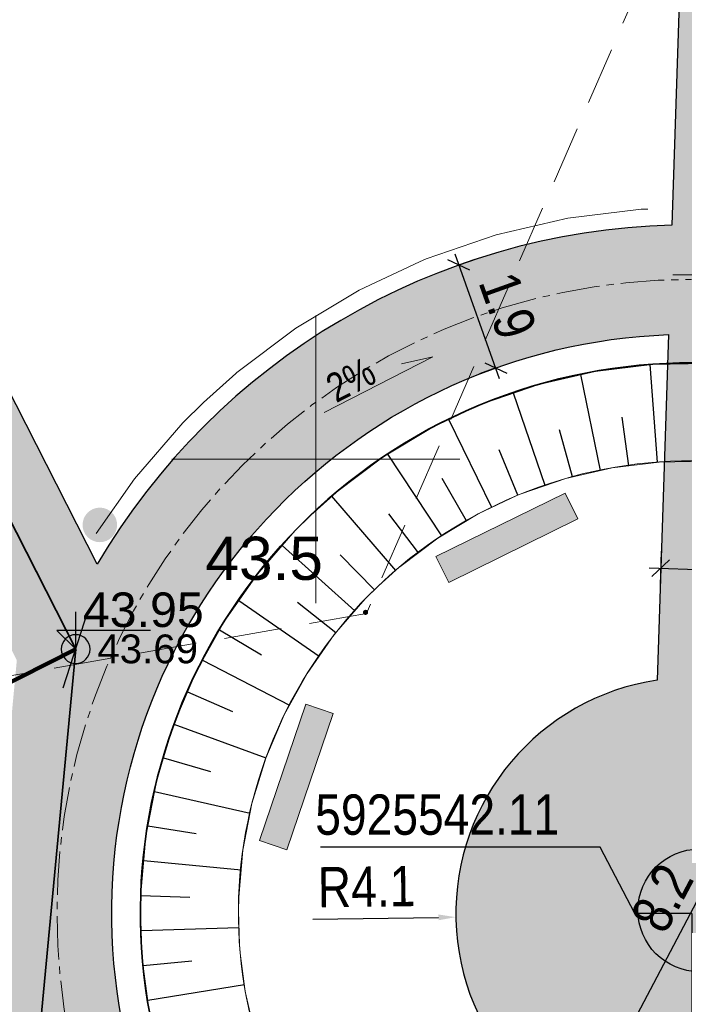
# Model space of a CAD drawing. Header units: metres. Extents: x 0 to 5465380, y 0 to 5925815.
# Tile 98 of 141: x 5463945 to 5463956, y 5925541 to 5925558. Entities that reach past the tile are written whole.
import ezdxf

# ---------------------------------------------------------------- set-up
doc = ezdxf.new("R2010")
doc.units = ezdxf.units.M
for name, pattern in [('ACAD_ISO10W100', [18.5, 12, -3, 0.5, -3]), ('CENTER2', [1.125, 0.75, -0.125, 0.125, -0.125]), ('PRZER2-1', [3, 2, -1])]:
    doc.linetypes.add(name, pattern=pattern)
for name, color, linetype, lineweight in [('$DR - obrzeże 8x30', 34, 'Continuous', 30), ('$DR - osie ścieżek', 7, 'CENTER2', 15), ('$DR - spadki nawierzchni', 250, 'Continuous', 0), ('$DR - wyp. chodnik', 44, 'Continuous', 5), ('$DR - zał. arch.', 7, 'Continuous', 13), ('$DR - zał. mapa', 250, 'Continuous', 0), ('0_Nr_Pióra__205', 150, 'Continuous', 200), ('___ławki_Nr_Pióra__141', 7, 'Continuous', 0), ('___ławki_Nr_Pióra__246', 34, 'Continuous', 211)]:
    doc.layers.add(name, color=color, linetype=linetype, lineweight=lineweight)
for name, color, linetype in [('$DR - rzędne', 1, 'Continuous'), ('$DR - wymiary', 7, 'Continuous'), ('____rosliny', 7, 'Continuous'), ('AecObjExplode_rys 1_Vport_D5A', 7, 'Continuous'), ('AecObjExplode_rys 3_Vport_DDD', 7, 'Continuous'), ('AecObjExplode_rys 4_Vport_E22', 7, 'Continuous'), ('C-DROGI-KORYTARZE', 7, 'Continuous'), ('C-DROGI-SYTUACJA', 7, 'Continuous'), ('C-DROGI-SYTUACJA-ETYKIETY', 7, 'Continuous'), ('C-DZIALKI', 5, 'Continuous')]:
    doc.layers.add(name, color=color, linetype=linetype)
for name, color, linetype, lineweight, true_color in [('CC_Inne', 7, 'Continuous', 18, 0x0a0909), ('CC_Punkt wysokościowy', 7, 'Continuous', 18, 0x0a0909), ('CC_Zakrzewienie', 7, 'PRZER2-1', 18, 0x0a0909)]:
    doc.layers.add(name, color=color, linetype=linetype, lineweight=lineweight, true_color=true_color)
doc.styles.add('Arial', font='arial.ttf')
doc.styles.add('ARIAL 2', font='ARIALN.TTF')
doc.styles.add('simplex', font='ARIALN.TTF', dxfattribs={"width": 0.7})
doc.styles.get("Standard").update_dxf_attribs({"font": 'arial.ttf'})
doc.dimstyles.new('LINIOWY', dxfattribs={"dimtxt": 0.7, "dimasz": 0.3, "dimexe": 0.3, "dimexo": 0, "dimgap": 0.2, "dimtad": 1, "dimzin": 9, "dimdsep": 46, "dimtxsty": 'ARIAL 2', "dimblk": 'OBLIQUE', "dimcen": 0, "dimdle": 0.2, "dimclrd": 7, "dimclre": 7, "dimclrt": 1, "dimadec": 0, "dimazin": 0, "dimtfac": 1, "dimtofl": 0, "dimtmove": 1, "dimatfit": 3, "dimldrblk": 'OBLIQUE', "dimfxl": 0.3, "dimfxlon": 1, "dimtolj": 1, "dimtzin": 1, "dimarcsym": 0})
doc.dimstyles.new('LINIOWY$4', dxfattribs={"dimtxt": 0.7, "dimasz": 0.3, "dimexe": 0.3, "dimexo": 0, "dimgap": 0.2, "dimtad": 1, "dimzin": 9, "dimdsep": 46, "dimtxsty": 'ARIAL 2', "dimblk1": 'OBLIQUE', "dimsah": 1, "dimcen": 0, "dimdle": 0.2, "dimclrd": 7, "dimclre": 7, "dimclrt": 1, "dimadec": 0, "dimazin": 0, "dimtfac": 1, "dimtofl": 0, "dimtmove": 1, "dimatfit": 3, "dimldrblk": 'OBLIQUE', "dimfxl": 0.3, "dimfxlon": 1, "dimtolj": 1, "dimtzin": 1, "dimarcsym": 0})

# ---------------------------------------------------------------- blocks, each defined once
blk = doc.blocks.new('GK.6640.1913.2022 szara')
at = {"layer": 'CC_Punkt wysokościowy'}
blk.add_hatch(color=252, dxfattribs=at).paths.add_polyline_path([(5463950.907, 5925547.342, 1), (5463950.817, 5925547.342, 1)])
at = {"color": 252, "linetype": 'Continuous', "lineweight": 13, "flags": 128}
for points in [[(5463950, 5925547.5), (5463950, 5925552.5)], [(5463947.5, 5925550), (5463952.5, 5925550)]]:
    blk.add_lwpolyline(points, dxfattribs=at)
at = {"layer": 'CC_Inne', "color": 252}
blk.add_lwpolyline([(5463956.197, 5925553.203), (5463958.697, 5925553.203)], dxfattribs=at)
at = {"layer": 'CC_Zakrzewienie', "color": 252, "ltscale": 0.5}
blk.add_lwpolyline([(5463977.65, 5925569.937), (5463958.717, 5925565.368), (5463950.876, 5925547.321), (5463930.646, 5925543.783), (5463929.241, 5925503.739), (5463946.136, 5925495.218)], close=True, dxfattribs=at)
at = {"layer": 'CC_Punkt wysokościowy', "color": 252, "lineweight": 0, "style": 'Arial'}
blk.add_text('43.5', height=0.75, dxfattribs=at).set_placement((5463948.083, 5925547.906))
blk = doc.blocks.new('świetlica_bezrzecze_PB_PZT oczyszczony')
at = {"layer": '0_Nr_Pióra__205', "linetype": 'Continuous'}
blk.add_hatch(color=256, dxfattribs=at).paths.add_polyline_path([(5463945.95, 5925548.861, 1), (5463946.55, 5925548.861, 1)], flags=0)
at = {"layer": '___ławki_Nr_Pióra__246', "linetype": 'Continuous'}
for points in [[(5463954.548, 5925548.966), (5463954.327, 5925549.414), (5463952.084, 5925548.31), (5463952.305, 5925547.861)], [(5463950.301, 5925545.586), (5463949.828, 5925545.747), (5463949.023, 5925543.38), (5463949.496, 5925543.219)]]:
    blk.add_hatch(color=256, dxfattribs=at).paths.add_polyline_path(points, flags=0)
at = {"layer": '____rosliny', "linetype": 'Continuous'}
blk.add_circle((5463956.656, 5925542.167), 1.065, dxfattribs=at)
at = {"layer": '___ławki_Nr_Pióra__141', "linetype": 'Continuous', "flags": 128}
for points in [[(5463954.548, 5925548.966), (5463954.327, 5925549.414), (5463952.084, 5925548.31), (5463952.305, 5925547.861)], [(5463950.301, 5925545.586), (5463949.828, 5925545.747), (5463949.023, 5925543.38), (5463949.496, 5925543.219)]]:
    blk.add_lwpolyline(points, close=True, dxfattribs=at)
blk = doc.blocks.new('_OBLIQUE')
at = {"color": 0, "linetype": 'ByBlock'}
blk.add_line((-0.5, -0.5), (0.5, 0.5), dxfattribs=at)
blk = doc.blocks.new('*D40')
at = {"layer": '$DR - wymiary', "color": 7, "lineweight": -2, "transparency": 16777216}
for p, q in [((5463953.19, 5925551.398), (5463952.416, 5925553.564)), ((5463952.483, 5925553.375), (5463952.766, 5925553.476)), ((5463953.123, 5925551.586), (5463952.84, 5925551.485))]:
    blk.add_line(p, q, dxfattribs=at)
at = {"layer": 'Defpoints', "color": 0, "transparency": 16777216}
for p in [(5463952.483, 5925553.375), (5463952.483, 5925553.375), (5463953.123, 5925551.586)]:
    blk.add_point(p, dxfattribs=at)
at = {"layer": '$DR - wymiary', "color": 7, "lineweight": -2, "transparency": 16777216, "xscale": 0.3, "yscale": 0.3, "zscale": 0.3}
for p, rotation in [((5463952.483, 5925553.375), 109.6709606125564), ((5463953.123, 5925551.586), 289.6709606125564)]:
    blk.add_blockref('_OBLIQUE', p, dxfattribs=dict(at, rotation=rotation))
at = {"layer": '$DR - wymiary', "color": 1, "transparency": 16777216, "insert": (5463953.328, 5925552.668), "char_height": 0.7, "attachment_point": 5, "rotation": 289.671, "style": 'ARIAL 2'}
blk.add_mtext('\\A1;1.9', dxfattribs=at)
blk = doc.blocks.new('*D95')
at = {"layer": '$DR - wymiary', "color": 7, "lineweight": -2, "transparency": 16777216}
for p, q in [((5463955.996, 5925548.407), (5463955.977, 5925547.807)), ((5463957.995, 5925548.342), (5463957.976, 5925547.742)), ((5463955.786, 5925548.114), (5463958.185, 5925548.036))]:
    blk.add_line(p, q, dxfattribs=at)
at = {"layer": 'Defpoints', "color": 0, "transparency": 16777216}
for p in [(5463955.996, 5925548.413), (5463957.995, 5925548.348), (5463957.985, 5925548.042)]:
    blk.add_point(p, dxfattribs=at)
at = {"layer": '$DR - wymiary', "color": 7, "lineweight": -2, "transparency": 16777216, "xscale": 0.3, "yscale": 0.3, "zscale": 0.3}
for p, rotation in [((5463955.986, 5925548.107), 178.138443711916), ((5463957.985, 5925548.042), 358.138443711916)]:
    blk.add_blockref('_OBLIQUE', p, dxfattribs=dict(at, rotation=rotation))
at = {"layer": '$DR - wymiary', "color": 1, "transparency": 16777216, "insert": (5463957.004, 5925548.626), "char_height": 0.7, "attachment_point": 5, "rotation": 358.1384, "style": 'ARIAL 2'}
blk.add_mtext('\\A1;2', dxfattribs=at)
blk = doc.blocks.new('*D97')
at = {"layer": '$DR - wymiary', "color": 7, "lineweight": -2, "transparency": 16777216}
for p, q in [((5463954.5, 5925538.319), (5463958.51, 5925545.923)), ((5463958.583, 5925545.658), (5463958.151, 5925545.886)), ((5463954.593, 5925538.496), (5463954.328, 5925538.636))]:
    blk.add_line(p, q, dxfattribs=at)
at = {"layer": 'Defpoints', "color": 0, "transparency": 16777216}
for p in [(5463958.417, 5925545.746), (5463958.583, 5925545.658), (5463954.593, 5925538.496)]:
    blk.add_point(p, dxfattribs=at)
at = {"layer": '$DR - wymiary', "color": 7, "lineweight": -2, "transparency": 16777216, "xscale": 0.3, "yscale": 0.3, "zscale": 0.3}
for p, rotation in [((5463958.417, 5925545.746), 62.19211735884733), ((5463954.593, 5925538.496), 242.1921173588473)]:
    blk.add_blockref('_OBLIQUE', p, dxfattribs=dict(at, rotation=rotation))
at = {"layer": '$DR - wymiary', "color": 1, "transparency": 16777216, "insert": (5463956.012, 5925542.381), "char_height": 0.7, "attachment_point": 5, "rotation": 62.1921, "style": 'ARIAL 2'}
blk.add_mtext('\\A1;8.2', dxfattribs=at)
blk = doc.blocks.new('*D117')
at = {"layer": '$DR - wymiary', "color": 7, "lineweight": -2, "transparency": 16777216}
blk.add_line((5463949.945, 5925542.012), (5463952.129, 5925542.045), dxfattribs=at)
at = {"layer": '$DR - wymiary', "color": 7, "transparency": 16777216}
blk.add_solid([(5463952.128, 5925542.095), (5463952.129, 5925541.995), (5463952.429, 5925542.049)], dxfattribs=at)
at = {"layer": 'Defpoints', "color": 0, "transparency": 16777216}
for p in [(5463952.429, 5925542.049), (5463956.528, 5925542.11)]:
    blk.add_point(p, dxfattribs=at)
at = {"layer": '$DR - wymiary', "color": 1, "transparency": 16777216, "insert": (5463950.879, 5925542.578), "char_height": 0.7, "attachment_point": 5, "rotation": 0.8533, "style": 'ARIAL 2'}
blk.add_mtext('\\A1;R4.1', dxfattribs=at)
blk = doc.blocks.new('*D135')
at = {"layer": '$DR - wymiary', "color": 7, "lineweight": -2, "transparency": 16777216}
for p, q in [((5463954.935, 5925543.267), (5463950.079, 5925543.267)), ((5463955.535, 5925542.11), (5463954.935, 5925543.267)), ((5463956.528, 5925542.11), (5463955.535, 5925542.11))]:
    blk.add_line(p, q, dxfattribs=at)
at = {"layer": 'Defpoints', "color": 0, "transparency": 16777216}
for p in [(5463954.335, 5925543.267), (5463956.528, 5925542.11), (0, 0)]:
    blk.add_point(p, dxfattribs=at)
at = {"layer": '$DR - wymiary', "color": 1, "transparency": 16777216, "insert": (5463952.107, 5925543.825), "char_height": 0.7, "attachment_point": 5, "style": 'ARIAL 2'}
blk.add_mtext('\\A1;5925542.11', dxfattribs=at)
blk = doc.blocks.new('*D136')
at = {"layer": '$DR - wymiary', "color": 7, "lineweight": -2, "transparency": 16777216}
blk.add_line((5463956.528, 5925542.11), (5463956.528, 5925536.093), dxfattribs=at)
at = {"layer": 'Defpoints', "color": 0, "transparency": 16777216}
for p in [(5463956.528, 5925542.11), (5463956.528, 5925540.459), (0, 0)]:
    blk.add_point(p, dxfattribs=at)
at = {"layer": '$DR - wymiary', "color": 1, "transparency": 16777216, "insert": (5463955.971, 5925538.176), "char_height": 0.7, "attachment_point": 5, "rotation": 90, "style": 'ARIAL 2'}
blk.add_mtext('\\A1;5463956.53', dxfattribs=at)
blk = doc.blocks.new('*D137')
at = {"layer": '$DR - wymiary', "color": 7, "lineweight": -2, "transparency": 16777216}
blk.add_line((5463958.724, 5925585.382), (5463964.93, 5925585.382), dxfattribs=at)
at = {"layer": 'Defpoints', "color": 0, "transparency": 16777216}
for p in [(5463958.724, 5925585.382), (5463960.561, 5925585.382), (0, 0)]:
    blk.add_point(p, dxfattribs=at)
at = {"layer": '$DR - wymiary', "color": 1, "transparency": 16777216, "insert": (5463962.845, 5925585.94), "char_height": 0.7, "attachment_point": 5, "style": 'ARIAL 2'}
blk.add_mtext('\\A1;5925585.38', dxfattribs=at)
blk = doc.blocks.new('*D138')
at = {"layer": '$DR - wymiary', "color": 7, "lineweight": -2, "transparency": 16777216}
blk.add_line((5463958.724, 5925585.382), (5463958.724, 5925592.131), dxfattribs=at)
at = {"layer": 'Defpoints', "color": 0, "transparency": 16777216}
for p in [(5463958.724, 5925587.769), (5463958.724, 5925585.382), (0, 0)]:
    blk.add_point(p, dxfattribs=at)
at = {"layer": '$DR - wymiary', "color": 1, "transparency": 16777216, "insert": (5463958.166, 5925590.05), "char_height": 0.7, "attachment_point": 5, "rotation": 90, "style": 'ARIAL 2'}
blk.add_mtext('\\A1;5463958.72', dxfattribs=at)
blk = doc.blocks.new('AeccTickCircle')
at = {"color": 0, "linetype": 'ByBlock', "lineweight": -2}
blk.add_circle((0, 0), 0.5, dxfattribs=at)
blk = doc.blocks.new('kota')
at = {"color": 0, "linetype": 'ByBlock', "lineweight": -2}
for p, q in [((0, 0), (0, 1)), ((2, 0.5), (-0.5, 0.5)), ((-0.5, 0.5), (0, 0))]:
    blk.add_line(p, q, dxfattribs=at)
blk = doc.blocks.new('AecObjExplode_rys 1_Vport_D5A')
at = {"layer": 'C-DROGI-KORYTARZE', "color": 92, "linetype": 'Continuous', "lineweight": 9}
for p, q in [((5463954.846, 5925551.527), (5463955.838, 5925551.649)), ((5463955.838, 5925551.649), (5463956.837, 5925551.667)), ((5463953.872, 5925551.302), (5463954.846, 5925551.527)), ((5463952.927, 5925550.977), (5463953.872, 5925551.302)), ((5463952.021, 5925550.554), (5463952.836, 5925550.94)), ((5463952.836, 5925550.94), (5463952.927, 5925550.977)), ((5463951.164, 5925550.039), (5463952.021, 5925550.554)), ((5463950.366, 5925549.437), (5463951.164, 5925550.039)), ((5463954.341, 5925549.668), (5463955.141, 5925549.853)), ((5463955.141, 5925549.853), (5463955.957, 5925549.953)), ((5463955.957, 5925549.953), (5463956.778, 5925549.968)), ((5463953.564, 5925549.401), (5463954.341, 5925549.668)), ((5463949.913, 5925549.032), (5463950.352, 5925549.425)), ((5463950.352, 5925549.425), (5463950.366, 5925549.437)), ((5463952.819, 5925549.053), (5463953.489, 5925549.37)), ((5463953.489, 5925549.37), (5463953.564, 5925549.401)), ((5463949.635, 5925548.756), (5463949.913, 5925549.032)), ((5463952.115, 5925548.63), (5463952.819, 5925549.053)), ((5463948.979, 5925548.001), (5463949.635, 5925548.756)), ((5463951.459, 5925548.135), (5463952.115, 5925548.63)), ((5463951.086, 5925547.802), (5463951.447, 5925548.125)), ((5463951.447, 5925548.125), (5463951.459, 5925548.135)), ((5463948.406, 5925547.182), (5463948.979, 5925548.001)), ((5463950.858, 5925547.575), (5463951.086, 5925547.802)), ((5463950.319, 5925546.955), (5463950.858, 5925547.575)), ((5463947.922, 5925546.308), (5463948.406, 5925547.182)), ((5463949.848, 5925546.282), (5463950.319, 5925546.955)), ((5463947.531, 5925545.388), (5463947.922, 5925546.308)), ((5463949.45, 5925545.563), (5463949.848, 5925546.282)), ((5463949.129, 5925544.807), (5463949.45, 5925545.563)), ((5463947.239, 5925544.432), (5463947.531, 5925545.388)), ((5463948.889, 5925544.021), (5463949.129, 5925544.807)), ((5463947.049, 5925543.451), (5463947.239, 5925544.432)), ((5463948.732, 5925543.214), (5463948.889, 5925544.021)), ((5463946.962, 5925542.455), (5463947.049, 5925543.451)), ((5463948.661, 5925542.396), (5463948.732, 5925543.214)), ((5463946.956, 5925542.161), (5463946.962, 5925542.455)), ((5463948.656, 5925542.154), (5463948.661, 5925542.396)), ((5463946.979, 5925541.456), (5463946.956, 5925542.161)), ((5463948.675, 5925541.574), (5463948.656, 5925542.154)), ((5463946.993, 5925541.276), (5463946.979, 5925541.456)), ((5463948.687, 5925541.426), (5463948.675, 5925541.574)), ((5463947.101, 5925540.464), (5463946.993, 5925541.276)), ((5463948.775, 5925540.759), (5463948.687, 5925541.426)), ((5463948.96, 5925539.958), (5463948.775, 5925540.759))]:
    blk.add_line(p, q, dxfattribs=at)
at = {"layer": 'C-DROGI-KORYTARZE', "color": 54, "linetype": 'Continuous', "lineweight": -3}
for p, q in [((5463955.929, 5925549.95, 43.9), (5463955.804, 5925551.645, 43.761)), ((5463954.94, 5925549.807, 43.9), (5463954.601, 5925551.471, 43.775)), ((5463953.977, 5925549.543, 43.9), (5463953.429, 5925551.15, 43.791)), ((5463953.053, 5925549.164, 43.9), (5463952.305, 5925550.689, 43.81)), ((5463955.433, 5925549.889, 43.9), (5463955.316, 5925550.73, 43.834)), ((5463954.453, 5925549.694, 43.9), (5463954.231, 5925550.514, 43.841)), ((5463952.184, 5925548.671, 43.9), (5463951.248, 5925550.089, 43.832)), ((5463953.505, 5925549.377, 43.9), (5463953.181, 5925550.162, 43.85)), ((5463952.612, 5925548.929, 43.9), (5463952.191, 5925549.666, 43.86)), ((5463951.386, 5925548.07, 43.9), (5463950.277, 5925549.358, 43.857)), ((5463951.78, 5925548.377, 43.9), (5463951.268, 5925549.055, 43.872)), ((5463950.677, 5925547.366, 43.9), (5463949.415, 5925548.502, 43.883)), ((5463951.017, 5925547.733, 43.9), (5463950.422, 5925548.34, 43.885)), ((5463948.662, 5925547.548, 43.908), (5463950.058, 5925546.582, 43.9)), ((5463950.349, 5925546.989, 43.9), (5463949.682, 5925547.516, 43.898)), ((5463948.328, 5925547.041, 43.921), (5463949.056, 5925546.603, 43.911)), ((5463948.033, 5925546.509, 43.934), (5463949.541, 5925545.728, 43.9)), ((5463947.774, 5925545.959, 43.946), (5463948.551, 5925545.618, 43.923)), ((5463947.536, 5925545.399, 43.958), (5463949.133, 5925544.816, 43.9)), ((5463947.357, 5925544.818, 43.971), (5463948.171, 5925544.578, 43.935)), ((5463947.2, 5925544.231, 43.983), (5463948.857, 5925543.856, 43.9)), ((5463947.084, 5925543.634, 43.995), (5463947.923, 5925543.5, 43.947)), ((5463947.012, 5925543.031, 44.006), (5463948.702, 5925542.869, 43.9)), ((5463946.961, 5925542.425, 44.018), (5463947.81, 5925542.398, 43.959)), ((5463946.967, 5925541.817, 44.03), (5463948.665, 5925541.871, 43.9)), ((5463947.002, 5925541.21, 44.041), (5463947.848, 5925541.291, 43.971)), ((5463947.082, 5925540.607, 44.051), (5463948.76, 5925540.877, 43.9))]:
    blk.add_line(p, q, dxfattribs=at)
at = {"layer": 'C-DROGI-SYTUACJA', "color": 152, "linetype": 'ACAD_ISO10W100', "lineweight": 35, "ltscale": 4}
for p, q in [((5463928.152, 5925581.488), (5463945.831, 5925546.704)), ((5463945.831, 5925546.704), (5463936.923, 5925451.96))]:
    blk.add_line(p, q, dxfattribs=at)
at = {"layer": 'C-DROGI-SYTUACJA', "color": 92, "linetype": 'Continuous', "lineweight": 9}
for p, q in [((5463954.376, 5925554.186), (5463955.649, 5925554.343)), ((5463955.649, 5925554.343), (5463955.763, 5925554.345)), ((5463953.127, 5925553.898), (5463954.376, 5925554.186)), ((5463951.915, 5925553.48), (5463953.127, 5925553.898)), ((5463950.753, 5925552.938), (5463951.799, 5925553.432)), ((5463951.799, 5925553.432), (5463951.915, 5925553.48)), ((5463949.654, 5925552.277), (5463950.753, 5925552.938)), ((5463948.63, 5925551.505), (5463949.654, 5925552.277)), ((5463948.049, 5925550.985), (5463948.612, 5925551.49)), ((5463948.612, 5925551.49), (5463948.63, 5925551.505)), ((5463947.693, 5925550.631), (5463948.049, 5925550.985)), ((5463946.852, 5925549.663), (5463947.693, 5925550.631)), ((5463946.187, 5925548.713), (5463946.852, 5925549.663))]:
    blk.add_line(p, q, dxfattribs=at)
at = {"layer": 'C-DZIALKI', "color": 7, "linetype": 'Continuous', "lineweight": 35}
blk.add_arc((5463956.506, 5925542.123), 9.55, 293.1971, 291.9971, dxfattribs=at)
at = {"layer": 'C-DZIALKI', "color": 92, "linetype": 'Continuous', "lineweight": 9}
blk.add_arc((5463956.506, 5925542.123), 7.85, 293.327, 291.8672, dxfattribs=at)
at = {"layer": '$DR - wymiary', "color": 7, "linetype": 'Continuous', "lineweight": -3, "xscale": 0.6500000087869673, "yscale": 0.6500000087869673, "zscale": 0.6500000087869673}
blk.add_blockref('kota', (5463945.831, 5925546.704), dxfattribs=at)
at = {"layer": '$DR - wymiary', "color": 1, "linetype": 'Continuous', "lineweight": -3, "extrusion": (-1.09172e-16, -5.54888e-17, -1), "xscale": 0.4999999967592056, "yscale": 0.4999999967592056, "zscale": 0.4999999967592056, "rotation": 243.0572285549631}
blk.add_blockref('AeccTickCircle', (-5463945.831, 5925546.704), dxfattribs=at)
at = {"layer": 'C-DROGI-SYTUACJA-ETYKIETY', "color": 1, "linetype": 'Continuous', "lineweight": -3, "insert": (5463932.306, 5925540.348), "char_height": 1, "attachment_point": 7, "rotation": 26.9428, "style": 'simplex'}
blk.add_mtext('PZ: 0+39.02\\PX=5925546.70 Y=5463945.83', dxfattribs=at)
at = {"layer": 'C-DROGI-SYTUACJA-ETYKIETY', "color": 1, "linetype": 'Continuous', "lineweight": -3, "insert": (5463945.956, 5925547.079), "char_height": 0.6, "attachment_point": 7}
blk.add_mtext('43.95', dxfattribs=at)
at = {"layer": 'C-DROGI-SYTUACJA-ETYKIETY', "color": 7, "linetype": 'Continuous', "lineweight": -3, "insert": (5463946.206, 5925546.704), "char_height": 0.5, "attachment_point": 4}
blk.add_mtext('{\\fArial|b0|i0|c238|p34;43.69}', dxfattribs=at)
at = {"layer": 'C-DROGI-SYTUACJA-ETYKIETY', "color": 7, "linetype": 'Continuous', "lineweight": -3}
blk.add_leader([(5463945.831, 5925546.704), (5463941.263, 5925544.382)], dimstyle='LINIOWY', override={"dimscale": 1, "dimasz": 0, "dimclrd": 256, "dimlwd": 65535}, dxfattribs=at)
blk = doc.blocks.new('AecObjExplode_rys 4_Vport_E22')
at = {"layer": 'C-DROGI-KORYTARZE', "color": 92, "linetype": 'Continuous', "lineweight": 9}
for p, q in [((5463954.846, 5925551.527), (5463955.838, 5925551.649)), ((5463955.838, 5925551.649), (5463956.837, 5925551.667)), ((5463953.872, 5925551.302), (5463954.846, 5925551.527)), ((5463952.927, 5925550.977), (5463953.872, 5925551.302)), ((5463952.021, 5925550.554), (5463952.836, 5925550.94)), ((5463952.836, 5925550.94), (5463952.927, 5925550.977)), ((5463951.164, 5925550.039), (5463952.021, 5925550.554)), ((5463950.366, 5925549.437), (5463951.164, 5925550.039)), ((5463954.341, 5925549.668), (5463955.141, 5925549.853)), ((5463955.141, 5925549.853), (5463955.957, 5925549.953)), ((5463955.957, 5925549.953), (5463956.778, 5925549.968)), ((5463953.564, 5925549.401), (5463954.341, 5925549.668)), ((5463949.913, 5925549.032), (5463950.352, 5925549.425)), ((5463950.352, 5925549.425), (5463950.366, 5925549.437)), ((5463952.819, 5925549.053), (5463953.489, 5925549.37)), ((5463953.489, 5925549.37), (5463953.564, 5925549.401)), ((5463949.635, 5925548.756), (5463949.913, 5925549.032)), ((5463952.115, 5925548.63), (5463952.819, 5925549.053)), ((5463948.979, 5925548.001), (5463949.635, 5925548.756)), ((5463951.459, 5925548.135), (5463952.115, 5925548.63)), ((5463951.086, 5925547.802), (5463951.447, 5925548.125)), ((5463951.447, 5925548.125), (5463951.459, 5925548.135)), ((5463948.406, 5925547.182), (5463948.979, 5925548.001)), ((5463950.858, 5925547.575), (5463951.086, 5925547.802)), ((5463950.319, 5925546.955), (5463950.858, 5925547.575)), ((5463947.922, 5925546.308), (5463948.406, 5925547.182)), ((5463949.848, 5925546.282), (5463950.319, 5925546.955)), ((5463947.531, 5925545.388), (5463947.922, 5925546.308)), ((5463949.45, 5925545.563), (5463949.848, 5925546.282)), ((5463949.129, 5925544.807), (5463949.45, 5925545.563)), ((5463947.239, 5925544.432), (5463947.531, 5925545.388)), ((5463948.889, 5925544.021), (5463949.129, 5925544.807)), ((5463947.049, 5925543.451), (5463947.239, 5925544.432)), ((5463948.732, 5925543.214), (5463948.889, 5925544.021)), ((5463946.962, 5925542.455), (5463947.049, 5925543.451)), ((5463948.661, 5925542.396), (5463948.732, 5925543.214)), ((5463946.956, 5925542.161), (5463946.962, 5925542.455)), ((5463948.656, 5925542.154), (5463948.661, 5925542.396)), ((5463946.979, 5925541.456), (5463946.956, 5925542.161)), ((5463948.675, 5925541.574), (5463948.656, 5925542.154)), ((5463946.993, 5925541.276), (5463946.979, 5925541.456)), ((5463948.687, 5925541.426), (5463948.675, 5925541.574)), ((5463947.101, 5925540.464), (5463946.993, 5925541.276)), ((5463948.775, 5925540.759), (5463948.687, 5925541.426)), ((5463948.96, 5925539.958), (5463948.775, 5925540.759))]:
    blk.add_line(p, q, dxfattribs=at)
at = {"layer": 'C-DROGI-KORYTARZE', "color": 54, "linetype": 'Continuous', "lineweight": -3}
for p, q in [((5463955.929, 5925549.95, 43.9), (5463955.804, 5925551.645, 43.761)), ((5463954.94, 5925549.807, 43.9), (5463954.601, 5925551.471, 43.775)), ((5463953.977, 5925549.543, 43.9), (5463953.429, 5925551.15, 43.791)), ((5463953.053, 5925549.164, 43.9), (5463952.305, 5925550.689, 43.81)), ((5463955.433, 5925549.889, 43.9), (5463955.316, 5925550.73, 43.834)), ((5463954.453, 5925549.694, 43.9), (5463954.231, 5925550.514, 43.841)), ((5463952.184, 5925548.671, 43.9), (5463951.248, 5925550.089, 43.832)), ((5463953.505, 5925549.377, 43.9), (5463953.181, 5925550.162, 43.85)), ((5463952.612, 5925548.929, 43.9), (5463952.191, 5925549.666, 43.86)), ((5463951.386, 5925548.07, 43.9), (5463950.277, 5925549.358, 43.857)), ((5463951.78, 5925548.377, 43.9), (5463951.268, 5925549.055, 43.872)), ((5463950.677, 5925547.366, 43.9), (5463949.415, 5925548.502, 43.883)), ((5463951.017, 5925547.733, 43.9), (5463950.422, 5925548.34, 43.885)), ((5463948.662, 5925547.548, 43.908), (5463950.058, 5925546.582, 43.9)), ((5463950.349, 5925546.989, 43.9), (5463949.682, 5925547.516, 43.898)), ((5463948.328, 5925547.041, 43.921), (5463949.056, 5925546.603, 43.911)), ((5463948.033, 5925546.509, 43.934), (5463949.541, 5925545.728, 43.9)), ((5463947.774, 5925545.959, 43.946), (5463948.551, 5925545.618, 43.923)), ((5463947.536, 5925545.399, 43.958), (5463949.133, 5925544.816, 43.9)), ((5463947.357, 5925544.818, 43.971), (5463948.171, 5925544.578, 43.935)), ((5463947.2, 5925544.231, 43.983), (5463948.857, 5925543.856, 43.9)), ((5463947.084, 5925543.634, 43.995), (5463947.923, 5925543.5, 43.947)), ((5463947.012, 5925543.031, 44.006), (5463948.702, 5925542.869, 43.9)), ((5463946.961, 5925542.425, 44.018), (5463947.81, 5925542.398, 43.959)), ((5463946.967, 5925541.817, 44.03), (5463948.665, 5925541.871, 43.9)), ((5463947.002, 5925541.21, 44.041), (5463947.848, 5925541.291, 43.971)), ((5463947.082, 5925540.607, 44.051), (5463948.76, 5925540.877, 43.9))]:
    blk.add_line(p, q, dxfattribs=at)
at = {"layer": 'C-DROGI-SYTUACJA', "color": 152, "linetype": 'ACAD_ISO10W100', "lineweight": 35, "ltscale": 4}
for p, q in [((5463928.152, 5925581.488), (5463945.831, 5925546.704)), ((5463945.831, 5925546.704), (5463936.923, 5925451.96))]:
    blk.add_line(p, q, dxfattribs=at)
at = {"layer": 'C-DROGI-SYTUACJA', "color": 92, "linetype": 'Continuous', "lineweight": 9}
for p, q in [((5463954.376, 5925554.186), (5463955.649, 5925554.343)), ((5463955.649, 5925554.343), (5463955.763, 5925554.345)), ((5463953.127, 5925553.898), (5463954.376, 5925554.186)), ((5463951.915, 5925553.48), (5463953.127, 5925553.898)), ((5463950.753, 5925552.938), (5463951.799, 5925553.432)), ((5463951.799, 5925553.432), (5463951.915, 5925553.48)), ((5463949.654, 5925552.277), (5463950.753, 5925552.938)), ((5463948.63, 5925551.505), (5463949.654, 5925552.277)), ((5463948.049, 5925550.985), (5463948.612, 5925551.49)), ((5463948.612, 5925551.49), (5463948.63, 5925551.505)), ((5463947.693, 5925550.631), (5463948.049, 5925550.985)), ((5463946.852, 5925549.663), (5463947.693, 5925550.631)), ((5463946.187, 5925548.713), (5463946.852, 5925549.663))]:
    blk.add_line(p, q, dxfattribs=at)
at = {"layer": 'C-DZIALKI', "color": 7, "linetype": 'Continuous', "lineweight": 35}
blk.add_arc((5463956.506, 5925542.123), 9.55, 293.1971, 291.9971, dxfattribs=at)
at = {"layer": 'C-DZIALKI', "color": 92, "linetype": 'Continuous', "lineweight": 9}
blk.add_arc((5463956.506, 5925542.123), 7.85, 293.327, 291.8672, dxfattribs=at)
at = {"layer": '$DR - wymiary', "color": 7, "linetype": 'Continuous', "lineweight": -3, "xscale": 0.6500000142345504, "yscale": 0.6500000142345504, "zscale": 0.6500000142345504}
blk.add_blockref('kota', (5463945.831, 5925546.704), dxfattribs=at)
at = {"layer": '$DR - wymiary', "color": 1, "linetype": 'Continuous', "lineweight": -3, "extrusion": (-1.09172e-16, -5.54888e-17, -1), "xscale": 0.500000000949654, "yscale": 0.500000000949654, "zscale": 0.500000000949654, "rotation": 243.0572285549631}
blk.add_blockref('AeccTickCircle', (-5463945.831, 5925546.704), dxfattribs=at)
at = {"layer": 'C-DROGI-SYTUACJA-ETYKIETY', "color": 1, "linetype": 'Continuous', "lineweight": -3, "insert": (5463932.306, 5925540.348), "char_height": 1, "attachment_point": 7, "rotation": 26.9428, "style": 'simplex'}
blk.add_mtext('PZ: 0+39.02\\PX=5925546.70 Y=5463945.83', dxfattribs=at)
at = {"layer": 'C-DROGI-SYTUACJA-ETYKIETY', "color": 1, "linetype": 'Continuous', "lineweight": -3, "insert": (5463945.956, 5925547.079), "char_height": 0.6, "attachment_point": 7}
blk.add_mtext('43.95', dxfattribs=at)
at = {"layer": 'C-DROGI-SYTUACJA-ETYKIETY', "color": 7, "linetype": 'Continuous', "lineweight": -3, "insert": (5463946.206, 5925546.704), "char_height": 0.5, "attachment_point": 4}
blk.add_mtext('{\\fArial|b0|i0|c238|p34;43.69}', dxfattribs=at)
at = {"layer": 'C-DROGI-SYTUACJA-ETYKIETY', "color": 7, "linetype": 'Continuous', "lineweight": -3}
blk.add_leader([(5463945.831, 5925546.704), (5463941.263, 5925544.382)], dimstyle='LINIOWY', override={"dimscale": 1, "dimasz": 0, "dimclrd": 256, "dimlwd": 65535}, dxfattribs=at)
blk = doc.blocks.new('AecObjExplode_rys 3_Vport_DDD')
at = {"layer": 'C-DROGI-KORYTARZE', "color": 92, "linetype": 'Continuous', "lineweight": 9}
for p, q in [((5463954.846, 5925551.527), (5463955.838, 5925551.649)), ((5463955.838, 5925551.649), (5463956.837, 5925551.667)), ((5463953.872, 5925551.302), (5463954.846, 5925551.527)), ((5463952.927, 5925550.977), (5463953.872, 5925551.302)), ((5463952.021, 5925550.554), (5463952.836, 5925550.94)), ((5463952.836, 5925550.94), (5463952.927, 5925550.977)), ((5463951.164, 5925550.039), (5463952.021, 5925550.554)), ((5463950.366, 5925549.437), (5463951.164, 5925550.039)), ((5463954.341, 5925549.668), (5463955.141, 5925549.853)), ((5463955.141, 5925549.853), (5463955.957, 5925549.953)), ((5463955.957, 5925549.953), (5463956.778, 5925549.968)), ((5463953.564, 5925549.401), (5463954.341, 5925549.668)), ((5463949.913, 5925549.032), (5463950.352, 5925549.425)), ((5463950.352, 5925549.425), (5463950.366, 5925549.437)), ((5463952.819, 5925549.053), (5463953.489, 5925549.37)), ((5463953.489, 5925549.37), (5463953.564, 5925549.401)), ((5463949.635, 5925548.756), (5463949.913, 5925549.032)), ((5463952.115, 5925548.63), (5463952.819, 5925549.053)), ((5463948.979, 5925548.001), (5463949.635, 5925548.756)), ((5463951.459, 5925548.135), (5463952.115, 5925548.63)), ((5463951.086, 5925547.802), (5463951.447, 5925548.125)), ((5463951.447, 5925548.125), (5463951.459, 5925548.135)), ((5463948.406, 5925547.182), (5463948.979, 5925548.001)), ((5463950.858, 5925547.575), (5463951.086, 5925547.802)), ((5463950.319, 5925546.955), (5463950.858, 5925547.575)), ((5463947.922, 5925546.308), (5463948.406, 5925547.182)), ((5463949.848, 5925546.282), (5463950.319, 5925546.955)), ((5463947.531, 5925545.388), (5463947.922, 5925546.308)), ((5463949.45, 5925545.563), (5463949.848, 5925546.282)), ((5463949.129, 5925544.807), (5463949.45, 5925545.563)), ((5463947.239, 5925544.432), (5463947.531, 5925545.388)), ((5463948.889, 5925544.021), (5463949.129, 5925544.807)), ((5463947.049, 5925543.451), (5463947.239, 5925544.432)), ((5463948.732, 5925543.214), (5463948.889, 5925544.021)), ((5463946.962, 5925542.455), (5463947.049, 5925543.451)), ((5463948.661, 5925542.396), (5463948.732, 5925543.214)), ((5463946.956, 5925542.161), (5463946.962, 5925542.455)), ((5463948.656, 5925542.154), (5463948.661, 5925542.396)), ((5463946.979, 5925541.456), (5463946.956, 5925542.161)), ((5463948.675, 5925541.574), (5463948.656, 5925542.154)), ((5463946.993, 5925541.276), (5463946.979, 5925541.456)), ((5463948.687, 5925541.426), (5463948.675, 5925541.574)), ((5463947.101, 5925540.464), (5463946.993, 5925541.276)), ((5463948.775, 5925540.759), (5463948.687, 5925541.426)), ((5463948.96, 5925539.958), (5463948.775, 5925540.759))]:
    blk.add_line(p, q, dxfattribs=at)
at = {"layer": 'C-DROGI-KORYTARZE', "color": 54, "linetype": 'Continuous', "lineweight": -3}
for p, q in [((5463955.929, 5925549.95, 43.9), (5463955.804, 5925551.645, 43.761)), ((5463954.94, 5925549.807, 43.9), (5463954.601, 5925551.471, 43.775)), ((5463953.977, 5925549.543, 43.9), (5463953.429, 5925551.15, 43.791)), ((5463953.053, 5925549.164, 43.9), (5463952.305, 5925550.689, 43.81)), ((5463955.433, 5925549.889, 43.9), (5463955.316, 5925550.73, 43.834)), ((5463954.453, 5925549.694, 43.9), (5463954.231, 5925550.514, 43.841)), ((5463952.184, 5925548.671, 43.9), (5463951.248, 5925550.089, 43.832)), ((5463953.505, 5925549.377, 43.9), (5463953.181, 5925550.162, 43.85)), ((5463952.612, 5925548.929, 43.9), (5463952.191, 5925549.666, 43.86)), ((5463951.386, 5925548.07, 43.9), (5463950.277, 5925549.358, 43.857)), ((5463951.78, 5925548.377, 43.9), (5463951.268, 5925549.055, 43.872)), ((5463950.677, 5925547.366, 43.9), (5463949.415, 5925548.502, 43.883)), ((5463951.017, 5925547.733, 43.9), (5463950.422, 5925548.34, 43.885)), ((5463948.662, 5925547.548, 43.908), (5463950.058, 5925546.582, 43.9)), ((5463950.349, 5925546.989, 43.9), (5463949.682, 5925547.516, 43.898)), ((5463948.328, 5925547.041, 43.921), (5463949.056, 5925546.603, 43.911)), ((5463948.033, 5925546.509, 43.934), (5463949.541, 5925545.728, 43.9)), ((5463947.774, 5925545.959, 43.946), (5463948.551, 5925545.618, 43.923)), ((5463947.536, 5925545.399, 43.958), (5463949.133, 5925544.816, 43.9)), ((5463947.357, 5925544.818, 43.971), (5463948.171, 5925544.578, 43.935)), ((5463947.2, 5925544.231, 43.983), (5463948.857, 5925543.856, 43.9)), ((5463947.084, 5925543.634, 43.995), (5463947.923, 5925543.5, 43.947)), ((5463947.012, 5925543.031, 44.006), (5463948.702, 5925542.869, 43.9)), ((5463946.961, 5925542.425, 44.018), (5463947.81, 5925542.398, 43.959)), ((5463946.967, 5925541.817, 44.03), (5463948.665, 5925541.871, 43.9)), ((5463947.002, 5925541.21, 44.041), (5463947.848, 5925541.291, 43.971)), ((5463947.082, 5925540.607, 44.051), (5463948.76, 5925540.877, 43.9))]:
    blk.add_line(p, q, dxfattribs=at)
at = {"layer": 'C-DROGI-SYTUACJA', "color": 152, "linetype": 'ACAD_ISO10W100', "lineweight": 35, "ltscale": 4}
for p, q in [((5463928.152, 5925581.488), (5463945.831, 5925546.704)), ((5463945.831, 5925546.704), (5463936.923, 5925451.96))]:
    blk.add_line(p, q, dxfattribs=at)
at = {"layer": 'C-DROGI-SYTUACJA', "color": 92, "linetype": 'Continuous', "lineweight": 9}
for p, q in [((5463954.376, 5925554.186), (5463955.649, 5925554.343)), ((5463955.649, 5925554.343), (5463955.763, 5925554.345)), ((5463953.127, 5925553.898), (5463954.376, 5925554.186)), ((5463951.915, 5925553.48), (5463953.127, 5925553.898)), ((5463950.753, 5925552.938), (5463951.799, 5925553.432)), ((5463951.799, 5925553.432), (5463951.915, 5925553.48)), ((5463949.654, 5925552.277), (5463950.753, 5925552.938)), ((5463948.63, 5925551.505), (5463949.654, 5925552.277)), ((5463948.049, 5925550.985), (5463948.612, 5925551.49)), ((5463948.612, 5925551.49), (5463948.63, 5925551.505)), ((5463947.693, 5925550.631), (5463948.049, 5925550.985)), ((5463946.852, 5925549.663), (5463947.693, 5925550.631)), ((5463946.187, 5925548.713), (5463946.852, 5925549.663))]:
    blk.add_line(p, q, dxfattribs=at)
at = {"layer": 'C-DZIALKI', "color": 7, "linetype": 'Continuous', "lineweight": 35}
blk.add_arc((5463956.506, 5925542.123), 9.55, 293.1971, 291.9971, dxfattribs=at)
at = {"layer": 'C-DZIALKI', "color": 92, "linetype": 'Continuous', "lineweight": 9}
blk.add_arc((5463956.506, 5925542.123), 7.85, 293.327, 291.8672, dxfattribs=at)
at = {"layer": '$DR - wymiary', "color": 7, "linetype": 'Continuous', "lineweight": -3, "xscale": 0.6500000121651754, "yscale": 0.6500000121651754, "zscale": 0.6500000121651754}
blk.add_blockref('kota', (5463945.831, 5925546.704), dxfattribs=at)
at = {"layer": '$DR - wymiary', "color": 1, "linetype": 'Continuous', "lineweight": -3, "extrusion": (-1.09172e-16, -5.54888e-17, -1), "xscale": 0.4999999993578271, "yscale": 0.4999999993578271, "zscale": 0.4999999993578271, "rotation": 243.0572285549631}
blk.add_blockref('AeccTickCircle', (-5463945.831, 5925546.704), dxfattribs=at)
at = {"layer": 'C-DROGI-SYTUACJA-ETYKIETY', "color": 1, "linetype": 'Continuous', "lineweight": -3, "insert": (5463932.306, 5925540.348), "char_height": 1, "attachment_point": 7, "rotation": 26.9428, "style": 'simplex'}
blk.add_mtext('PZ: 0+39.02\\PX=5925546.70 Y=5463945.83', dxfattribs=at)
at = {"layer": 'C-DROGI-SYTUACJA-ETYKIETY', "color": 1, "linetype": 'Continuous', "lineweight": -3, "insert": (5463945.956, 5925547.079), "char_height": 0.6, "attachment_point": 7}
blk.add_mtext('43.95', dxfattribs=at)
at = {"layer": 'C-DROGI-SYTUACJA-ETYKIETY', "color": 7, "linetype": 'Continuous', "lineweight": -3, "insert": (5463946.206, 5925546.704), "char_height": 0.5, "attachment_point": 4}
blk.add_mtext('{\\fArial|b0|i0|c238|p34;43.69}', dxfattribs=at)
at = {"layer": 'C-DROGI-SYTUACJA-ETYKIETY', "color": 7, "linetype": 'Continuous', "lineweight": -3}
blk.add_leader([(5463945.831, 5925546.704), (5463941.263, 5925544.382)], dimstyle='LINIOWY', override={"dimscale": 1, "dimasz": 0, "dimclrd": 256, "dimlwd": 65535}, dxfattribs=at)

msp = doc.modelspace()

# ---------------------------------------------------------------- hatches: boundary and pattern name
at = {"layer": '$DR - wyp. chodnik'}
h = msp.add_hatch(dxfattribs=at)
h.set_pattern_fill('AR-SAND', color=256, scale=0.01)
h.set_pattern_definition([(37.5, (500, 0), (-0.01600031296, 0.48941323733), [0, -0.38608, 0, -0.4318, 0, -0.41275]), (7.5, (500, 0), (0.44952328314, 0.71682510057), [0, -0.20828, 0, -0.34798, 0, -0.13335]), (327.5, (499.6876, 0), (0.790992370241, 0.001437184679), [0, -0.127, 0, -0.4572, 0, -0.5969]), (317.5, (499.6876, 0), (0.76355645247, 0.22292932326), [0, -0.0635, 0, -0.29972, 0, -0.3429])])
h.paths.add_polyline_path([(5463958.811, 5925573.433, 1.284126), (5463952.971, 5925595.856), (5463945.622, 5925613.63), (5463944.143, 5925613.018), (5463946.37, 5925607.633, 0.194771), (5463934.37, 5925592.77, 0.959366), (5463910.944, 5925588.139, 1.531072), (5463902.406, 5925567.988), (5463893.559, 5925564.306, 0.384254), (5463887.764, 5925552.083), (5463862.231, 5925541.456), (5463863.153, 5925539.241), (5463888.637, 5925549.847), (5463903.669, 5925513.728), (5463903.08, 5925513.225), (5463904.38, 5925511.705), (5463904.595, 5925511.889), (5463910.657, 5925504.009), (5463924.399, 5925502.717), (5463924.162, 5925500.211), (5463926.552, 5925499.986), (5463926.788, 5925502.493), (5463940.548, 5925501.199), (5463939.758, 5925492.8), (5463941.75, 5925492.612), (5463945.889, 5925536.637, 1.642027), (5463958.177, 5925553.955)])
h.paths.add_polyline_path([(5463914.368, 5925570.584, -0.565703), (5463929.546, 5925559.395), (5463926.129, 5925523.186), (5463905.587, 5925514.846), (5463890.146, 5925551.946, -0.414214), (5463894.404, 5925562.275)], flags=16)
h.paths.add_polyline_path([(5463892.202, 5925579.937, -1), (5463912.302, 5925579.937, -1)], flags=16)
h.paths.add_polyline_path([(5463910.621, 5925571.408, 0.241691), (5463914.061, 5925581.767, 0.332), (5463928.141, 5925579.302), (5463928.394, 5925578.805)], flags=16)
h.paths.add_polyline_path([(5463921.709, 5925573.639), (5463929.394, 5925576.838), (5463944.809, 5925546.509), (5463940.735, 5925503.19), (5463926.976, 5925504.484), (5463932.165, 5925559.475, 0.382129)], flags=16)
h.paths.add_polyline_path([(5463912.703, 5925589.968, -1), (5463932.803, 5925589.968, -1)], flags=16)
h.paths.add_polyline_path([(5463929.85, 5925580.354, 0.111618), (5463933.295, 5925584.342, 0.375671), (5463956.374, 5925560.041), (5463956.18, 5925554.068, 0.258572), (5463946.204, 5925548.178)], flags=16)
h.paths.add_polyline_path([(5463947.101, 5925605.865), (5463951.602, 5925594.979, 0.663307), (5463956.814, 5925573.586), (5463956.436, 5925561.944, -0.732242)], flags=16)
h.paths.add_polyline_path([(5463948.674, 5925585.382, -1), (5463968.774, 5925585.382, -1)], flags=16)
h.paths.add_polyline_path([(5463956.118, 5925552.165), (5463955.923, 5925546.165, 8.05786), (5463957.918, 5925545.968), (5463958.115, 5925552.043, -20.041857)], flags=16)
h.paths.add_polyline_path([(5463926.126, 5925521.027), (5463924.587, 5925504.708), (5463911.711, 5925505.919), (5463906.286, 5925512.971)], flags=16)

# ---------------------------------------------------------------- linework, layer by layer
at = {"layer": '$DR - obrzeże 8x30', "flags": 128}
for points in [[(5463920.599, 5925436.903), (5463921.147, 5925442.718), (5463937.867, 5925451.322), (5463945.889, 5925536.637, 1.642027), (5463958.177, 5925553.955), (5463958.811, 5925573.433, 1.284126), (5463952.971, 5925595.856), (5463945.622, 5925613.63)], [(5463946.204, 5925548.178), (5463929.85, 5925580.354, 0.111618), (5463933.295, 5925584.342, 0.375671), (5463956.374, 5925560.041), (5463956.18, 5925554.068, 0.258572), (5463946.204, 5925548.178)]]:
    msp.add_lwpolyline(points, format="xyb", dxfattribs=at)
msp.add_lwpolyline([(5463956.118, 5925552.165), (5463955.923, 5925546.165, 8.05786), (5463957.918, 5925545.968), (5463958.115, 5925552.043, -20.041857)], format="xyb", close=True, dxfattribs=at)
at = {"layer": '$DR - osie ścieżek', "flags": 128}
msp.add_lwpolyline([(5463928.152, 5925581.488), (5463945.831, 5925546.704), (5463936.923, 5925451.96), (5463919.992, 5925443.248)], dxfattribs=at)
at = {"layer": '$DR - osie ścieżek'}
msp.add_circle((5463956.506, 5925542.123), 11, dxfattribs=at)
at = {"layer": '$DR - spadki nawierzchni', "flags": 128}
msp.add_lwpolyline([(5463950.142, 5925550.812), (5463952.029, 5925551.78), (5463951.487, 5925551.659)], dxfattribs=at)

# ---------------------------------------------------------------- block references
at = {"layer": '$DR - zał. arch.'}
msp.add_blockref('świetlica_bezrzecze_PB_PZT oczyszczony', (0, 0), dxfattribs=at)
at = {"layer": '$DR - zał. mapa'}
msp.add_blockref('GK.6640.1913.2022 szara', (0, 0), dxfattribs=at)
at = {"layer": 'AecObjExplode_rys 1_Vport_D5A'}
msp.add_blockref('AecObjExplode_rys 1_Vport_D5A', (0, 0), dxfattribs=at)
at = {"layer": 'AecObjExplode_rys 3_Vport_DDD'}
msp.add_blockref('AecObjExplode_rys 3_Vport_DDD', (0, 0), dxfattribs=at)
at = {"layer": 'AecObjExplode_rys 4_Vport_E22'}
msp.add_blockref('AecObjExplode_rys 4_Vport_E22', (0, 0), dxfattribs=at)

# ---------------------------------------------------------------- texts
at = {"layer": '$DR - rzędne', "color": 1, "insert": (5463950.606, 5925551.383), "char_height": 0.5, "attachment_point": 5, "rotation": 27.1542, "style": 'ARIAL 2'}
msp.add_mtext('\\A1;2%', dxfattribs=at)

# ---------------------------------------------------------------- dimensions: what is measured, and where the dimension line sits
at = {"layer": '$DR - wymiary'}
for feature_location, offset, dtype, picture, middle in [((5463958.723835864, 5925585.382389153), (0, 2.386563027), 1, '*D138', (5463958.166434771, 5925590.050091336)), ((5463958.723835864, 5925585.382389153), (1.837338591, 0), 0, '*D137', (5463962.845417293, 5925585.939790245)), ((5463956.528263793, 5925542.110286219), (-2.192780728, 1.156967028), 0, '*D135', (5463952.107345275, 5925543.824654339)), ((5463956.528263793, 5925542.110286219), (0, -1.650806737), 1, '*D136', (5463955.970862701, 5925538.176191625))]:
    dim = msp.add_ordinate_dim(feature_location=feature_location, offset=offset, dtype=dtype, origin=(0, 0), dimstyle='LINIOWY', override={"dimfxlon": 0}, dxfattribs=at)
    dim.commit()
    dim.dimension.update_dxf_attribs({"geometry": picture, "text_midpoint": middle})
for p1, p2, distance, picture, middle in [((5463953.123, 5925551.586), (5463952.483, 5925553.375), 0, '*D40', (5463953.328, 5925552.668)), ((5463955.996, 5925548.413), (5463957.995, 5925548.348), -0.306, '*D95', (5463957.004, 5925548.626))]:
    dim = msp.add_aligned_dim(p1=p1, p2=p2, distance=distance, dimstyle='LINIOWY', dxfattribs=at)
    dim.commit()
    dim.dimension.update_dxf_attribs({"geometry": picture, "text_midpoint": middle})
dim = msp.add_linear_dim(base=(5463958.417, 5925545.746), p1=(5463954.593, 5925538.496), p2=(5463958.583, 5925545.658), angle=242.1921, dimstyle='LINIOWY', dxfattribs=at)
dim.commit()
dim.dimension.update_dxf_attribs({"geometry": '*D97', "text_midpoint": (5463956.012, 5925542.381)})
dim = msp.add_radius_dim(center=(5463956.528, 5925542.11), mpoint=(5463952.429, 5925542.049), dimstyle='LINIOWY$4', dxfattribs=at)
dim.commit()
dim.dimension.update_dxf_attribs({"geometry": '*D117', "text_midpoint": (5463950.879, 5925542.578)})

doc.saveas('drawing.dxf')
